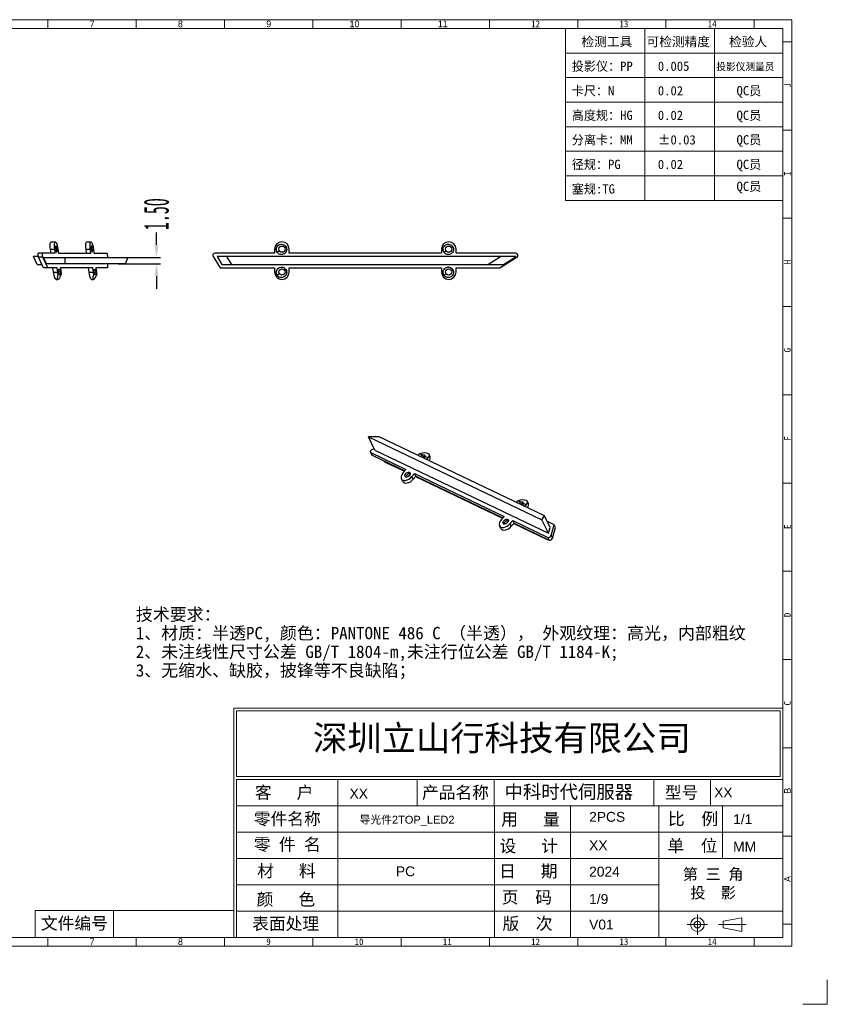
# Model space of a CAD drawing. Header units: millimetres. Extents: x 4077 to 4426, y 2271 to 2519.
# Tile 2 of 2: x 4233 to 4426, y 2271 to 2508. Entities that reach past the tile are written whole.
import ezdxf

# ---------------------------------------------------------------- set-up
doc = ezdxf.new("R2010")
doc.units = ezdxf.units.MM
doc.linetypes.add('CENTERLINE', pattern=[30, 12, -1.5, 3, -1.5, 12])
doc.linetypes.add('SLD-实线', pattern=[0])
for name, color, linetype in [('35002034-01_DXF_TEXT', 7, 'Continuous'), ('FRAME', 4, 'Continuous'), ('蓝色线', 5, 'SLD-实线')]:
    doc.layers.add(name, color=color, linetype=linetype)
doc.layers.add('框', color=1, linetype='CENTERLINE', lineweight=5)
doc.styles.add('s', font='txt')
doc.styles.add('SIMPLEX', font='SIMPLEX.shx', dxfattribs={"height": 3.5})
doc.styles.add('SLDTEXTSTYLE1', font='TXT', dxfattribs={"width": 0.469})
doc.styles.add('SLDTEXTSTYLE6', font='TXT', dxfattribs={"width": 0.7, "bigfont": 'bigfont'})
doc.styles.add('SLDTEXTSTYLE7', font='TXT', dxfattribs={"width": 0.7})
doc.styles.get("Standard").update_dxf_attribs({"font": 'arial.ttf'})
doc.styles.add('STYLE3', font='swissi.ttf', dxfattribs={"height": 3})
doc.dimstyles.new('副本 SLDDIMSTYLE1', dxfattribs={"dimtxt": 6, "dimasz": 3, "dimexe": 1, "dimexo": 1, "dimgap": 0.875, "dimtad": 0, "dimrnd": 1e-09, "dimzin": 4, "dimdsep": 46, "dimtxsty": 'SLDTEXTSTYLE1', "dimcen": 0.09, "dimclrd": 4, "dimclre": 4, "dimclrt": 6, "dimadec": 0, "dimazin": 0, "dimtfac": 1, "dimtofl": 0, "dimtmove": 0, "dimatfit": 3, "dimfxl": 0, "dimtolj": 1, "dimtzin": 12, "dimarcsym": 0})

# ---------------------------------------------------------------- blocks, each defined once
blk = doc.blocks.new('SW_TABLEANNOTATION_0')
at = {"layer": '蓝色线', "color": 0}
for p, q in [((0, 0), (0, -12.39)), ((95.59, 0), (0, 0)), ((95.59, -12.39), (95.59, 0)), ((0, -4.13), (95.59, -4.13)), ((11.95, -4.13), (11.95, -12.39)), ((21.18, -4.13), (21.18, -12.39)), ((30.4, -4.13), (30.4, -12.39)), ((39.63, -4.13), (39.63, -12.39)), ((51.58, -4.13), (51.58, -12.39)), ((64.89, -4.13), (64.89, -12.39)), ((79.56, -4.13), (79.56, -12.39)), ((0, -8.26), (95.59, -8.26)), ((0, -12.39), (95.59, -12.39))]:
    blk.add_line(p, q, dxfattribs=at)
at = {"layer": '蓝色线', "color": 0, "attachment_point": 1}
for s, insert, char_height, style in [('\\M+196A2\\M+1928D线\\M+190AB\\M+18EDA\\M+190A1\\M+18CF6\\M+18DB7\\M+19776\\M+18B81\\M+18169GB T1804-2000\\M+1816A', (30.32, -0.93), 2.11667, 'SLDTEXTSTYLE6'), ('\\M+18AEE\\M+1967B\\M+18EDA\\M+190A1', (2.2, -5.06), 2.1167, 'SLDTEXTSTYLE6'), ('0.5-3', (14.2, -5.06), 2.117, 'SLDTEXTSTYLE7'), ('\\M+181843-6', (23.43, -5.06), 2.1167, 'SLDTEXTSTYLE6'), ('\\M+181846-30', (32.18, -5.06), 2.1167, 'SLDTEXTSTYLE6'), ('\\M+1818430-120', (41.82, -5.06), 2.1167, 'SLDTEXTSTYLE6'), ('\\M+18184120-400', (53.98, -5.06), 2.1167, 'SLDTEXTSTYLE6'), ('\\M+18184400-1000', (67.5, -5.06), 2.1167, 'SLDTEXTSTYLE6'), ('\\M+181841000-2000', (82.38, -5.06), 2.1167, 'SLDTEXTSTYLE6'), ('\\M+18CF6\\M+18DB7', (4.09, -9.19), 2.1167, 'SLDTEXTSTYLE6'), ('\\M+5A1C00.05', (13.73, -9.19), 2.1167, 'SLDTEXTSTYLE7'), ('\\M+5A1C00.05', (22.95, -9.19), 2.1167, 'SLDTEXTSTYLE7'), ('\\M+5A1C00.1', (32.65, -9.19), 2.1167, 'SLDTEXTSTYLE7'), ('\\M+5A1C00.15', (42.77, -9.19), 2.1167, 'SLDTEXTSTYLE7'), ('\\M+5A1C00.2', (55.87, -9.19), 2.1167, 'SLDTEXTSTYLE7'), ('\\M+5A1C00.3', (69.86, -9.19), 2.1167, 'SLDTEXTSTYLE7'), ('\\M+5A1C00.5', (85.21, -9.19), 2.1167, 'SLDTEXTSTYLE7')]:
    blk.add_mtext(s, dxfattribs=dict(at, insert=insert, char_height=char_height, style=style))
blk = doc.blocks.new('*D166')
at = {"color": 4, "lineweight": -2}
for p, q in [((4265.51, 2453.57), (4265.51, 2456.57)), ((4256.3, 2450.57), (4266.51, 2450.57)), ((4256.3, 2449.07), (4266.51, 2449.07)), ((4265.51, 2446.07), (4265.51, 2443.07))]:
    blk.add_line(p, q, dxfattribs=at)
at = {"color": 4}
for points in [[(4265.01, 2453.57), (4266.01, 2453.57), (4265.51, 2450.57)], [(4265.01, 2446.07), (4266.01, 2446.07), (4265.51, 2449.07)]]:
    blk.add_solid(points, dxfattribs=at)
at = {"layer": 'Defpoints', "color": 0}
for p in [(4255.3, 2450.57), (4265.51, 2450.57), (4255.3, 2449.07)]:
    blk.add_point(p, dxfattribs=at)
at = {"color": 6, "insert": (4265.51, 2460.96), "char_height": 6, "attachment_point": 5, "rotation": 90, "style": 'SLDTEXTSTYLE1'}
blk.add_mtext('\\A1;1.50', dxfattribs=at)

msp = doc.modelspace()

# ---------------------------------------------------------------- linework, layer by layer
at = {"color": 7, "linetype": 'Continuous'}
for p, q in [((4240.243, 2454.321), (4241.274, 2454.321)), ((4248.769, 2454.321), (4249.8, 2454.321)), ((4241.266, 2451.571), (4237.178, 2451.571)), ((4240.102, 2452.571), (4241.133, 2452.571)), ((4240.235, 2451.571), (4240.102, 2452.571)), ((4241.266, 2451.571), (4241.133, 2452.571)), ((4241.879, 2452.571), (4242.012, 2451.571)), ((4242.012, 2451.571), (4249.793, 2451.571)), ((4248.762, 2451.571), (4248.629, 2452.571)), ((4248.629, 2452.571), (4249.66, 2452.571)), ((4249.793, 2451.571), (4249.66, 2452.571)), ((4250.406, 2452.571), (4250.539, 2451.571)), ((4250.539, 2451.571), (4253.596, 2451.571)), ((4293.845, 2451.571), (4279.503, 2451.571)), ((4293.845, 2452.571), (4293.845, 2451.571)), ((4294.958, 2452.174), (4294.43, 2451.845)), ((4296.231, 2452.967), (4296.552, 2453.167)), ((4297.345, 2451.571), (4297.345, 2452.571)), ((4333.845, 2451.571), (4297.345, 2451.571)), ((4333.845, 2452.571), (4333.845, 2451.571)), ((4334.958, 2452.174), (4334.43, 2451.845)), ((4336.231, 2452.967), (4336.552, 2453.167)), ((4337.345, 2451.571), (4337.345, 2452.571)), ((4351.686, 2451.571), (4337.345, 2451.571)), ((4237.199, 2450.771), (4236.01, 2450.771)), ((4236.912, 2448.871), (4236.01, 2450.771)), ((4238.275, 2450.646), (4237.244, 2450.646)), ((4238.467, 2448.071), (4237.244, 2450.646)), ((4239.498, 2448.071), (4238.275, 2450.646)), ((4238.472, 2450.571), (4258.692, 2450.571)), ((4239.185, 2449.071), (4238.472, 2450.571)), ((4243.628, 2449.071), (4243.628, 2450.571)), ((4253.788, 2450.806), (4253.788, 2450.571)), ((4258.692, 2450.571), (4257.98, 2449.071)), ((4279.079, 2450.806), (4280.784, 2448.071)), ((4351.772, 2450.771), (4280.043, 2450.771)), ((4280.043, 2450.771), (4281.228, 2448.871)), ((4282.329, 2450.771), (4283.513, 2448.871)), ((4344.942, 2448.871), (4347.991, 2450.771)), ((4347.818, 2448.071), (4351.951, 2450.646)), ((4348.723, 2448.871), (4351.772, 2450.771)), ((4236.912, 2448.871), (4238.088, 2448.871)), ((4241.731, 2448.071), (4238.467, 2448.071)), ((4257.98, 2449.071), (4239.185, 2449.071)), ((4240.833, 2447.071), (4240.7, 2448.071)), ((4240.833, 2447.071), (4241.864, 2447.071)), ((4241.864, 2447.071), (4241.731, 2448.071)), ((4250.258, 2448.071), (4242.477, 2448.071)), ((4242.477, 2448.071), (4242.61, 2447.071)), ((4249.359, 2447.071), (4249.227, 2448.071)), ((4249.359, 2447.071), (4250.391, 2447.071)), ((4250.391, 2447.071), (4250.258, 2448.071)), ((4251.004, 2448.071), (4251.137, 2447.071)), ((4253.788, 2448.071), (4251.004, 2448.071)), ((4253.788, 2449.071), (4253.788, 2448.071)), ((4280.784, 2448.071), (4293.845, 2448.071)), ((4281.228, 2448.871), (4348.723, 2448.871)), ((4293.845, 2448.071), (4293.845, 2447.071)), ((4296.231, 2447.467), (4296.552, 2447.667)), ((4297.345, 2448.071), (4333.845, 2448.071)), ((4297.345, 2447.071), (4297.345, 2448.071)), ((4333.845, 2448.071), (4333.845, 2447.071)), ((4336.231, 2447.467), (4336.552, 2447.667)), ((4337.345, 2447.071), (4337.345, 2448.071)), ((4337.345, 2448.071), (4347.818, 2448.071)), ((4241.438, 2445.321), (4241.897, 2445.321)), ((4242.199, 2446.526), (4241.955, 2446.526)), ((4242.664, 2446.526), (4242.419, 2446.526)), ((4249.965, 2445.321), (4250.424, 2445.321)), ((4250.726, 2446.526), (4250.481, 2446.526)), ((4251.19, 2446.526), (4250.946, 2446.526)), ((4294.958, 2446.674), (4294.43, 2446.345)), ((4334.958, 2446.674), (4334.43, 2446.345)), ((4317.907, 2404.348), (4316.335, 2407.552)), ((4316.335, 2407.552), (4357.932, 2387.637)), ((4318.947, 2407.552), (4316.335, 2407.552)), ((4358.577, 2388.579), (4318.947, 2407.552)), ((4317.774, 2404.618), (4317.341, 2404.538)), ((4317.907, 2404.348), (4359.505, 2384.432)), ((4316.856, 2403.754), (4317.118, 2403.221)), ((4316.894, 2403.773), (4317.209, 2403.132)), ((4316.894, 2403.773), (4325.336, 2399.731)), ((4317.209, 2403.132), (4325.034, 2399.386)), ((4329.352, 2403.154), (4328.677, 2403.477)), ((4329.959, 2402.863), (4329.947, 2402.987)), ((4330.635, 2402.54), (4329.959, 2402.863)), ((4331.075, 2402.957), (4330.914, 2403.287)), ((4320.148, 2401.725), (4320.535, 2401.407)), ((4320.535, 2401.407), (4324.952, 2399.292)), ((4325.336, 2399.731), (4324.684, 2398.984)), ((4324.568, 2396.853), (4324.254, 2397.494)), ((4326.109, 2398.738), (4326.354, 2398.621)), ((4326.744, 2397.998), (4327.396, 2398.745)), ((4327.059, 2397.357), (4326.744, 2397.998)), ((4327.059, 2397.357), (4327.711, 2398.104)), ((4327.711, 2398.104), (4327.396, 2398.745)), ((4327.396, 2398.745), (4348.881, 2388.459)), ((4327.629, 2398.01), (4348.497, 2388.019)), ((4327.711, 2398.104), (4348.579, 2388.113)), ((4352.897, 2391.881), (4352.222, 2392.205)), ((4353.504, 2391.591), (4353.491, 2391.715)), ((4354.179, 2391.268), (4353.504, 2391.591)), ((4354.62, 2391.685), (4354.458, 2392.014)), ((4348.881, 2388.459), (4348.229, 2387.712)), ((4357.932, 2387.637), (4358.577, 2388.579)), ((4359.932, 2385.817), (4358.577, 2388.579)), ((4348.113, 2385.581), (4347.799, 2386.222)), ((4349.654, 2387.465), (4349.898, 2387.348)), ((4350.289, 2386.725), (4350.941, 2387.473)), ((4350.603, 2386.084), (4350.289, 2386.725)), ((4350.603, 2386.084), (4351.256, 2386.832)), ((4350.941, 2387.473), (4359.383, 2383.431)), ((4351.256, 2386.832), (4350.941, 2387.473)), ((4351.174, 2386.738), (4359.184, 2382.903)), ((4351.256, 2386.832), (4359.697, 2382.79)), ((4359.505, 2384.432), (4357.932, 2387.637)), ((4360.911, 2386.408), (4359.253, 2387.202)), ((4359.505, 2384.432), (4359.932, 2385.817)), ((4360.131, 2383.883), (4360.911, 2386.408)), ((4360.445, 2383.242), (4361.226, 2385.767)), ((4361.226, 2385.767), (4360.911, 2386.408)), ((4359.383, 2383.431), (4359.697, 2382.79)), ((4360.131, 2383.883), (4360.445, 2383.242)), ((4359.184, 2382.903), (4359.287, 2382.986))]:
    msp.add_line(p, q, dxfattribs=at)
for centre in [(4295.595, 2452.571), (4335.595, 2452.571), (4295.595, 2447.071), (4335.595, 2447.071)]:
    msp.add_circle(centre, 0.75, dxfattribs=at)
for centre, radius, start, end in [((4295.595, 2452.571), 1.75, 0, 180), ((4335.595, 2452.571), 1.75, 0, 180), ((4279.503, 2451.071), 0.5, 90, 211.93258), ((4351.686, 2451.071), 0.5, 301.93258, 90), ((4295.595, 2447.071), 1.75, 180, 0), ((4335.595, 2447.071), 1.75, 180, 0), ((4325.884, 2397.784), 0.637, 162.48596, 167.57393), ((4349.428, 2386.511), 0.637, 162.48596, 167.57393)]:
    msp.add_arc(centre, radius, start, end, dxfattribs=at)
at = {"color": 7, "linetype": 'Continuous', "extrusion": (0, 0, -1)}
for centre, major_axis, ratio, start_param, end_param in [((4240.475, 2452.571), (-0.243, 1.749), 0.2093001, -1.5416999, 0.0290966), ((4241.506, 2452.571), (-0.243, 1.749), 0.2093001, 4.7414854, 7.8830781), ((4249.002, 2452.571), (-0.243, 1.749), 0.2093001, -1.5416999, 0.0290966), ((4250.033, 2452.571), (-0.243, 1.749), 0.2093001, 4.7414854, 7.8830781), ((4237.244, 2451.071), (-0.069, 0.5), 0.2093001, -2.5551676, 0.0290964), ((4238.275, 2451.071), (-0.069, 0.5), 0.2093001, -2.5551676, 0.0290964), ((4253.662, 2451.071), (-0.069, 0.5), 0.2093001, 0.0290964, 2.1572214), ((4241.206, 2447.071), (-0.243, 1.749), 0.2093001, -3.1124961, -1.5416999), ((4242.237, 2447.071), (-0.243, 1.749), 0.2093001, -1.8582979, -1.5416999), ((4242.237, 2447.071), (-0.104, 0.75), 0.2093001, -2.3548409, 2.4130338), ((4242.237, 2447.071), (-0.243, 1.749), 0.2093001, -4.6832926, -4.3666946), ((4249.733, 2447.071), (-0.243, 1.749), 0.2093001, -3.1124961, -1.5416999), ((4250.764, 2447.071), (-0.243, 1.749), 0.2093001, -1.8582979, -1.5416999), ((4250.764, 2447.071), (-0.104, 0.75), 0.2093001, -2.3548409, 2.4130338), ((4250.764, 2447.071), (-0.243, 1.749), 0.2093001, -4.6832926, -4.3666946), ((4242.496, 2447.071), (0.622, 1.746), 0.1900009, 1.8197678, 4.3281645), ((4242.496, 2447.071), (0.267, 0.748), 0.1900009, 2.3163108, 3.8316215), ((4251.022, 2447.071), (0.622, 1.746), 0.1900009, 1.8197678, 4.3281645), ((4251.022, 2447.071), (0.267, 0.748), 0.1900009, 2.3163108, 3.8316215)]:
    msp.add_ellipse(centre, major_axis=major_axis, ratio=ratio, start_param=start_param, end_param=end_param, dxfattribs=at)
for centre in [(4241.506, 2452.571), (4250.033, 2452.571)]:
    msp.add_ellipse(centre, major_axis=(-0.104, 0.75), ratio=0.2093001, dxfattribs=at)
at = {"color": 7, "linetype": 'Continuous'}
for centre, major_axis, ratio, start_param, end_param in [((4317.22, 2404.147), (0.394, 0.321), 0.6036564, 7.1183565, 9.7026205), ((4317.535, 2403.506), (0.394, 0.321), 0.6036564, 3.0032525, 3.4194352), ((4329.301, 2402.601), (1.38, 1.122), 0.6036564, 1.5320409, 1.8486389), ((4329.222, 2402.762), (1.721, 0.447), 0.4754695, 5.5421974, 8.0505942), ((4329.301, 2402.601), (0.591, 0.481), 0.6036564, 1.0354979, 1.8564181), ((4329.222, 2402.762), (0.737, 0.192), 0.4754695, 6.3802149, 7.5540511), ((4329.301, 2402.601), (0.591, 0.481), 0.6036564, 4.982173, 5.8033726), ((4329.301, 2402.601), (1.38, 1.122), 0.6036564, -1.2929537, -0.9763558), ((4329.615, 2401.961), (1.38, 1.122), 0.6036564, -1.0282019, -0.1383403), ((4325.714, 2398.491), (1.38, 1.122), 0.6036564, 8.1318242, 11.2734169), ((4326.029, 2397.85), (1.38, 1.122), 0.6036564, 3.0032524, 4.9902316), ((4352.845, 2391.329), (1.38, 1.122), 0.6036564, 1.5320409, 1.8486389), ((4352.766, 2391.49), (1.721, 0.447), 0.4754695, 5.5421974, 8.0505942), ((4352.845, 2391.329), (0.591, 0.481), 0.6036564, 1.0354979, 1.8564181), ((4352.766, 2391.49), (0.737, 0.192), 0.4754695, 6.3802149, 7.5540511), ((4352.845, 2391.329), (0.591, 0.481), 0.6036564, 4.982173, 5.8033726), ((4352.845, 2391.329), (1.38, 1.122), 0.6036564, -1.2929537, -0.9763558), ((4353.16, 2390.688), (1.38, 1.122), 0.6036564, -1.0282019, -0.1383403), ((4349.259, 2387.218), (1.38, 1.122), 0.6036564, 8.1318242, 11.2734169), ((4349.573, 2386.578), (1.38, 1.122), 0.6036564, 3.0032524, 4.9902316), ((4359.709, 2383.805), (0.394, 0.321), 0.6036564, -2.8637501, -0.7356251), ((4360.023, 2383.164), (0.394, 0.321), 0.6036564, -2.8637501, -0.7356251)]:
    msp.add_ellipse(centre, major_axis=major_axis, ratio=ratio, start_param=start_param, end_param=end_param, dxfattribs=at)
for centre in [(4325.714, 2398.491), (4349.259, 2387.218)]:
    msp.add_ellipse(centre, major_axis=(0.591, 0.481), ratio=0.6036564, dxfattribs=at)
for points, knots in [([(4294.43, 2451.845), (4294.345, 2451.98), (4294.229, 2452.29), (4294.239, 2452.786), (4294.444, 2453.248), (4294.815, 2453.597), (4295.292, 2453.774), (4295.797, 2453.752), (4296.245, 2453.541), (4296.47, 2453.302), (4296.552, 2453.167)], [0, 0, 0, 0, 0.1225083, 0.2469717, 0.3731951, 0.5006948, 0.6282742, 0.7543517, 0.8792003, 1, 1, 1, 1]), ([(4296.552, 2453.167), (4296.637, 2453.033), (4296.754, 2452.723), (4296.743, 2452.226), (4296.539, 2451.764), (4296.168, 2451.415), (4295.69, 2451.238), (4295.185, 2451.26), (4294.737, 2451.471), (4294.512, 2451.711), (4294.43, 2451.845)], [0, 0, 0, 0, 0.1225083, 0.2469717, 0.3731951, 0.5006948, 0.6282742, 0.7543517, 0.8792003, 1, 1, 1, 1]), ([(4334.43, 2451.845), (4334.345, 2451.98), (4334.229, 2452.29), (4334.239, 2452.786), (4334.444, 2453.248), (4334.815, 2453.597), (4335.292, 2453.774), (4335.797, 2453.752), (4336.245, 2453.541), (4336.47, 2453.302), (4336.552, 2453.167)], [0, 0, 0, 0, 0.1225083, 0.2469717, 0.3731951, 0.5006948, 0.6282742, 0.7543517, 0.8792003, 1, 1, 1, 1]), ([(4336.552, 2453.167), (4336.637, 2453.033), (4336.754, 2452.723), (4336.743, 2452.226), (4336.539, 2451.764), (4336.168, 2451.415), (4335.69, 2451.238), (4335.185, 2451.26), (4334.737, 2451.471), (4334.512, 2451.711), (4334.43, 2451.845)], [0, 0, 0, 0, 0.1225083, 0.2469717, 0.3731951, 0.5006948, 0.6282742, 0.7543517, 0.8792003, 1, 1, 1, 1]), ([(4294.43, 2446.345), (4294.345, 2446.48), (4294.229, 2446.79), (4294.239, 2447.286), (4294.444, 2447.748), (4294.815, 2448.097), (4295.292, 2448.274), (4295.797, 2448.252), (4296.245, 2448.041), (4296.47, 2447.802), (4296.552, 2447.667)], [0, 0, 0, 0, 0.1225083, 0.2469717, 0.3731951, 0.5006948, 0.6282742, 0.7543517, 0.8792003, 1, 1, 1, 1]), ([(4296.552, 2447.667), (4296.637, 2447.533), (4296.754, 2447.223), (4296.743, 2446.726), (4296.539, 2446.264), (4296.168, 2445.915), (4295.69, 2445.738), (4295.185, 2445.76), (4294.737, 2445.971), (4294.512, 2446.211), (4294.43, 2446.345)], [0, 0, 0, 0, 0.1225083, 0.2469717, 0.3731951, 0.5006948, 0.6282742, 0.7543517, 0.8792003, 1, 1, 1, 1]), ([(4334.43, 2446.345), (4334.345, 2446.48), (4334.229, 2446.79), (4334.239, 2447.286), (4334.444, 2447.748), (4334.815, 2448.097), (4335.292, 2448.274), (4335.797, 2448.252), (4336.245, 2448.041), (4336.47, 2447.802), (4336.552, 2447.667)], [0, 0, 0, 0, 0.1225083, 0.2469717, 0.3731951, 0.5006948, 0.6282742, 0.7543517, 0.8792003, 1, 1, 1, 1]), ([(4336.552, 2447.667), (4336.637, 2447.533), (4336.754, 2447.223), (4336.743, 2446.726), (4336.539, 2446.264), (4336.168, 2445.915), (4335.69, 2445.738), (4335.185, 2445.76), (4334.737, 2445.971), (4334.512, 2446.211), (4334.43, 2446.345)], [0, 0, 0, 0, 0.1225083, 0.2469717, 0.3731951, 0.5006948, 0.6282742, 0.7543517, 0.8792003, 1, 1, 1, 1]), ([(4329.238, 2402.627), (4329.314, 2402.694), (4329.465, 2402.803), (4329.64, 2402.874), (4329.723, 2402.89)], [0, 0, 0, 0, 0.5416452, 1, 1, 1, 1]), ([(4329.277, 2402.608), (4329.317, 2402.64), (4329.481, 2402.756), (4329.661, 2402.85), (4329.802, 2402.899)], [0, 0, 0, 0, 0.2561485, 1, 1, 1, 1]), ([(4329.723, 2402.89), (4329.737, 2402.893), (4329.787, 2402.901), (4329.838, 2402.902), (4329.875, 2402.896)], [0, 0, 0, 0, 0.2689966, 1, 1, 1, 1]), ([(4329.875, 2402.896), (4329.883, 2402.894), (4329.913, 2402.888), (4329.943, 2402.878), (4329.963, 2402.867)], [0, 0, 0, 0, 0.2609508, 1, 1, 1, 1]), ([(4325.276, 2397.975), (4325.284, 2398.002), (4325.326, 2398.114), (4325.389, 2398.218), (4325.445, 2398.292)], [0, 0, 0, 0, 0.2314255, 1, 1, 1, 1]), ([(4325.445, 2398.292), (4325.537, 2398.417), (4325.745, 2398.619), (4326.008, 2398.755), (4326.137, 2398.78)], [0, 0, 0, 0, 0.5432901, 1, 1, 1, 1]), ([(4325.452, 2398.283), (4325.505, 2398.339), (4325.729, 2398.549), (4325.999, 2398.712), (4326.216, 2398.789)], [0, 0, 0, 0, 0.2523081, 1, 1, 1, 1]), ([(4326.137, 2398.78), (4326.15, 2398.783), (4326.2, 2398.79), (4326.252, 2398.791), (4326.289, 2398.785)], [0, 0, 0, 0, 0.2689966, 1, 1, 1, 1]), ([(4326.289, 2398.785), (4326.296, 2398.784), (4326.325, 2398.778), (4326.353, 2398.768), (4326.373, 2398.758)], [0, 0, 0, 0, 0.2604961, 1, 1, 1, 1]), ([(4352.783, 2391.355), (4352.858, 2391.421), (4353.01, 2391.53), (4353.185, 2391.602), (4353.268, 2391.618)], [0, 0, 0, 0, 0.5416452, 1, 1, 1, 1]), ([(4352.821, 2391.336), (4352.862, 2391.367), (4353.025, 2391.484), (4353.206, 2391.577), (4353.347, 2391.627)], [0, 0, 0, 0, 0.2561485, 1, 1, 1, 1]), ([(4353.268, 2391.618), (4353.281, 2391.621), (4353.332, 2391.629), (4353.383, 2391.629), (4353.42, 2391.623)], [0, 0, 0, 0, 0.2689966, 1, 1, 1, 1]), ([(4353.42, 2391.623), (4353.428, 2391.622), (4353.458, 2391.616), (4353.488, 2391.605), (4353.508, 2391.594)], [0, 0, 0, 0, 0.2609508, 1, 1, 1, 1]), ([(4348.821, 2386.703), (4348.829, 2386.729), (4348.871, 2386.842), (4348.934, 2386.946), (4348.989, 2387.02)], [0, 0, 0, 0, 0.2314255, 1, 1, 1, 1]), ([(4348.989, 2387.02), (4349.082, 2387.144), (4349.29, 2387.347), (4349.553, 2387.483), (4349.682, 2387.507)], [0, 0, 0, 0, 0.5432901, 1, 1, 1, 1]), ([(4348.996, 2387.01), (4349.05, 2387.067), (4349.274, 2387.277), (4349.544, 2387.44), (4349.76, 2387.516)], [0, 0, 0, 0, 0.2523081, 1, 1, 1, 1]), ([(4349.682, 2387.507), (4349.695, 2387.51), (4349.745, 2387.518), (4349.797, 2387.519), (4349.834, 2387.513)], [0, 0, 0, 0, 0.2689966, 1, 1, 1, 1]), ([(4349.834, 2387.513), (4349.841, 2387.512), (4349.87, 2387.506), (4349.898, 2387.496), (4349.917, 2387.486)], [0, 0, 0, 0, 0.2604961, 1, 1, 1, 1])]:
    msp.add_open_spline(points, degree=3, knots=knots, dxfattribs=at)
at = {"layer": '框', "color": 1, "linetype": 'Continuous', "lineweight": 15}
for p, q in [((4239.507, 2505.493), (4239.507, 2507.61)), ((4260.676, 2505.493), (4260.676, 2507.61)), ((4281.844, 2505.493), (4281.844, 2507.61)), ((4303.013, 2505.493), (4303.013, 2507.61)), ((4324.182, 2505.493), (4324.182, 2507.61)), ((4345.351, 2505.493), (4345.351, 2507.61)), ((4345.351, 2505.493), (4345.351, 2507.61)), ((4366.519, 2505.493), (4366.519, 2507.61)), ((4387.688, 2505.493), (4387.688, 2507.61)), ((4408.857, 2505.493), (4408.857, 2507.61)), ((4303.571, 2505.493), (4415.737, 2505.493)), ((4363.626, 2505.493), (4363.626, 2464.278)), ((4382.605, 2505.493), (4382.605, 2464.278)), ((4399.315, 2505.493), (4399.315, 2464.278)), ((4415.737, 2505.493), (4415.737, 2464.278)), ((4417.854, 2502.318), (4415.737, 2502.318)), ((4363.626, 2499.605), (4415.737, 2499.605)), ((4363.626, 2493.717), (4415.737, 2493.717)), ((4363.626, 2487.829), (4415.737, 2487.829)), ((4363.626, 2481.941), (4415.737, 2481.941)), ((4417.854, 2481.149), (4415.737, 2481.149)), ((4363.626, 2476.054), (4415.737, 2476.054)), ((4363.626, 2470.166), (4415.737, 2470.166)), ((4363.626, 2464.278), (4415.737, 2464.278)), ((4417.854, 2459.98), (4415.737, 2459.98)), ((4417.854, 2438.812), (4415.737, 2438.812)), ((4417.854, 2417.643), (4415.737, 2417.643)), ((4417.854, 2396.474), (4415.737, 2396.474)), ((4417.854, 2375.305), (4415.737, 2375.305)), ((4417.854, 2354.137), (4415.737, 2354.137)), ((4284.05, 2342.503), (4415.737, 2342.503)), ((4284.05, 2342.503), (4284.05, 2287.455)), ((4284.743, 2341.81), (4415.044, 2341.81)), ((4284.743, 2341.81), (4284.743, 2326.077)), ((4415.044, 2341.81), (4415.044, 2326.077)), ((4417.854, 2332.968), (4415.737, 2332.968)), ((4284.743, 2326.077), (4415.044, 2326.077)), ((4284.743, 2325.384), (4415.737, 2325.384)), ((4284.743, 2325.384), (4284.743, 2287.455)), ((4309.001, 2325.384), (4309.001, 2287.455)), ((4328.039, 2325.384), (4328.039, 2319.06)), ((4346.479, 2319.06), (4346.479, 2325.384)), ((4384.798, 2319.06), (4384.798, 2325.384)), ((4398.349, 2325.384), (4398.349, 2319.255)), ((4284.743, 2319.06), (4415.737, 2319.06)), ((4346.556, 2319.06), (4346.556, 2287.455)), ((4364.769, 2319.06), (4364.769, 2287.455)), ((4386.009, 2319.06), (4386.009, 2287.455)), ((4401.249, 2306.347), (4401.249, 2318.996)), ((4284.743, 2312.735), (4415.737, 2312.735)), ((4417.854, 2311.799), (4415.737, 2311.799)), ((4284.743, 2306.411), (4415.737, 2306.411)), ((4284.743, 2300.087), (4386.009, 2300.087)), ((4255.255, 2293.926), (4255.255, 2287.455)), ((4284.743, 2293.762), (4415.737, 2293.762)), ((4395.229, 2288.11), (4395.229, 2293.008)), ((4401.372, 2291.376), (4405.881, 2292.192)), ((4401.372, 2291.376), (4401.372, 2289.743)), ((4405.881, 2292.192), (4405.881, 2288.927)), ((4392.78, 2290.559), (4397.678, 2290.559)), ((4400.26, 2290.559), (4406.949, 2290.559)), ((4401.372, 2289.743), (4405.881, 2288.927)), ((4417.854, 2290.63), (4415.737, 2290.63)), ((4239.507, 2285.338), (4239.507, 2287.455)), ((4260.676, 2285.338), (4260.676, 2287.455)), ((4281.844, 2285.338), (4281.844, 2287.455)), ((4303.013, 2285.338), (4303.013, 2287.455)), ((4324.182, 2285.338), (4324.182, 2287.455)), ((4345.351, 2285.338), (4345.351, 2287.455)), ((4366.519, 2285.338), (4366.519, 2287.455)), ((4387.688, 2285.338), (4387.688, 2287.455)), ((4408.857, 2285.338), (4408.857, 2287.455))]:
    msp.add_line(p, q, dxfattribs=at)
for points in [[(4103.498, 2285.338), (4417.854, 2285.338), (4417.854, 2507.61), (4103.498, 2507.61)], [(4105.615, 2287.455), (4415.737, 2287.455), (4415.737, 2505.493), (4105.615, 2505.493)], [(4236.439, 2287.455), (4284.05, 2287.455), (4284.05, 2293.926), (4236.439, 2293.926)]]:
    msp.add_lwpolyline(points, close=True, dxfattribs=at)
msp.add_lwpolyline([(4420.478, 2271.429), (4426.366, 2271.429), (4426.366, 2277.317)], dxfattribs=at)
for radius in [1.633, 0.816]:
    msp.add_circle((4395.229, 2290.559), radius, dxfattribs=at)

# ---------------------------------------------------------------- block references
at = {"layer": '蓝色线', "xscale": 1.058437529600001, "yscale": 1.058437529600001, "zscale": 1.058437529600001}
msp.add_blockref('SW_TABLEANNOTATION_0', (4105.615, 2505.493), dxfattribs=at)

# ---------------------------------------------------------------- texts
at = {"layer": '35002034-01_DXF_TEXT', "color": 2, "linetype": 'Continuous', "insert": (4260.568, 2366.435), "char_height": 2.98076, "width": 150.62353, "attachment_point": 1, "line_spacing_factor": 0.9}
msp.add_mtext('{\\fSimSun|b0|i0|c134|p2;技术要求：\\P1、材质：半透PC, 颜色：PANTONE 486 C （半透）， 外观纹理：高光，内部粗纹\\P2、未注线性尺寸公差 GB/T 1804-m,未注行位公差 GB/T 1184-K;\\P3、无缩水、缺胶，披锋等不良缺陷；}', dxfattribs=at)
at = {"layer": 'FRAME', "color": 3, "lineweight": 0, "style": 'STYLE3'}
for tag, p, s, height in [('中科时代伺服器', (4348.975, 2320.773), 'XXXX', 3.2287), ('XX', (4311.819, 2320.792), 'XX', 2.3677), ('XX', (4399.235, 2321.065), '项目名称', 2.3677), ('2PCS', (4369.263, 2315.21), '', 2.368), ('1/1', (4403.792, 2314.657), '', 2.368), ('导光件2TOP_LED2', (4314.233, 2314.761), '1*1', 1.8942), ('XX', (4369.263, 2308.375), '', 2.368), ('MM', (4403.792, 2308.055), 'MM', 2.3677), ('PC', (4322.925, 2302.139), '', 2.368), ('2024', (4369.263, 2302.064), '', 2.368), ('1/9', (4369.263, 2295.495), '1', 2.368), ('V01', (4369.263, 2289.377), 'A/01', 2.3677)]:
    msp.add_attdef(tag, p, s, height=height, dxfattribs=at)
at = {"layer": '框', "color": 1, "linetype": 'Continuous', "lineweight": 15}
for s, insert, char_height, width, attachment_point in [('{\\fﾷￂￋￎ_GB2312|b0|i0|c134|p49;7}', (4249.501, 2507.394), 1.58766, 0.81955, 1), ('{\\fﾷￂￋￎ_GB2312|b0|i0|c134|p49;8}', (4270.67, 2507.394), 1.58766, 0.81955, 1), ('{\\fU+FFB7ￂￋￎ_GB|b0|i0|c134|p49;9}', (4293.019, 2507.394), 1.58766, 0.81955, 3), ('{\\fU+FFB7ￂￋￎ_GB|b0|i0|c134|p49;10}', (4314.188, 2507.394), 1.58766, 0.81955, 3), ('{\\fU+FFB7ￂￋￎ_GB|b0|i0|c134|p49;11}', (4335.356, 2507.394), 1.58766, 0.81955, 3), ('{\\fFangSong_GB2312|b0|i0|c134|p49;12}', (4355.345, 2507.394), 1.58766, 0.81952, 1), ('{\\fFangSong_GB2312|b0|i0|c134|p49;13}', (4376.514, 2507.394), 1.58766, 0.81955, 1), ('{\\fFangSong_GB2312|b0|i0|c134|p49;14}', (4397.682, 2507.394), 1.58766, 0.81955, 1), ('{\\fKaiTi_GB2312|b0|i0|c134|p49;检测工具}', (4367.432, 2503.459), 2.22829, 22.74707, 1), ('{\\fKaiTi_GB2312|b0|i0|c134|p49;可检测精度}', (4383.027, 2503.459), 2.22829, 22.74707, 1), ('{\\fKaiTi_GB2312|b0|i0|c134|p49;检验人}', (4402.821, 2503.459), 2.22829, 22.74707, 1), ('{\\fKaiTi_GB2312|b0|i0|c134|p49;0.005}', (4385.73, 2497.571), 2.22829, 22.74707, 1), ('{\\fKaiTi_GB2312|b0|i0|c134|p49;0.02}', (4385.73, 2491.683), 2.22829, 22.74707, 1), ('{\\fKaiTi_GB2312|b0|i0|c134|p49;0.02}', (4385.73, 2485.795), 2.22829, 22.74707, 1), ('{\\fKaiTi_GB2312|b0|i0|c134|p49;0.02}', (4385.73, 2474.019), 2.22829, 22.74707, 1), ('{\\fSimSun|b0|i0|c134|p2;深圳立山行科技有限公司}', (4303.044, 2338.308), 6.03618, 94.86072, 1), ('{\\fKaiTi_GB2312|b0|i0|c134|p49;\\H0.9645x;第 三 角\\P 投  影}', (4391.706, 2303.975), 2.77235, 16.83628, 1), ('{\\fﾷￂￋￎ_GB2312|b0|i0|c134|p49;7}', (4249.501, 2287.239), 1.58766, 0.81955, 1), ('{\\fﾷￂￋￎ_GB2312|b0|i0|c134|p49;8}', (4270.67, 2287.239), 1.58766, 0.81955, 1), ('{\\fFangSong_GB2312|b0|i0|c134|p49;9}', (4291.839, 2287.239), 1.58766, 0.81952, 1), ('{\\fFangSong_GB2312|b0|i0|c134|p49;10}', (4313.007, 2287.239), 1.58762, 0.81955, 1), ('{\\fFangSong_GB2312|b0|i0|c134|p49;11}', (4334.176, 2287.239), 1.58766, 0.81955, 1), ('{\\fFangSong_GB2312|b0|i0|c134|p49;12}', (4355.345, 2287.239), 1.58766, 0.81952, 1), ('{\\fFangSong_GB2312|b0|i0|c134|p49;13}', (4376.514, 2287.239), 1.58766, 0.81955, 1), ('{\\fFangSong_GB2312|b0|i0|c134|p49;14}', (4397.682, 2287.239), 1.58766, 0.81955, 1)]:
    msp.add_mtext(s, dxfattribs=dict(at, insert=insert, char_height=char_height, width=width, attachment_point=attachment_point))
for s, insert, char_height, width, attachment_point, style in [('投影仪：PP', (4365.102, 2497.571), 2.2283, 22.74707, 1, 's'), ('投影仪测量员', (4399.77, 2497.247), 1.7826, 18.19765, 1, 's'), ('卡尺：N', (4365.102, 2491.683), 2.2283, 22.74707, 1, 's'), ('QC员', (4404.603, 2491.683), 2.2283, 22.74707, 1, 's'), ('高度规：HG', (4365.102, 2485.795), 2.2283, 22.74707, 1, 's'), ('QC员', (4404.603, 2485.795), 2.2283, 22.74707, 1, 's'), ('分离卡：MM', (4365.102, 2479.907), 2.2283, 22.74707, 1, 's'), ('%%P0.03', (4385.73, 2479.907), 2.2283, 22.74707, 1, 's'), ('QC员', (4404.603, 2479.907), 2.2283, 22.74707, 1, 's'), ('径规：PG', (4365.102, 2474.019), 2.2283, 22.74707, 1, 's'), ('QC员', (4404.603, 2474.019), 2.2283, 22.74707, 1, 's'), ('塞规:TG', (4365.102, 2468.132), 2.2283, 22.74707, 1, 's'), ('QC员', (4404.603, 2468.745), 2.2283, 22.74707, 1, 's'), ('{\\fKaiTi_GB2312|b0|i0|c134|p49;客   户}', (4296.134, 2322.079), 2.94134, 24.34398, 5, 'SIMPLEX'), ('{\\fKaiTi_GB2312|b0|i0|c134|p49;产品名称}', (4337.204, 2322.079), 2.94134, 24.34398, 5, 'SIMPLEX'), ('{\\fKaiTi_GB2312|b0|i0|c134|p49;型号}', (4391.405, 2322.079), 2.94134, 24.34398, 5, 'SIMPLEX'), ('{\\fSimSun|b0|i0|c134|p2;零件名称}', (4296.886, 2315.755), 2.94134, 24.34398, 5, 'SIMPLEX'), ('{\\fSimSun|b0|i0|c134|p2;用   量}', (4355.197, 2315.656), 2.94134, 24.34398, 5, 'SIMPLEX'), ('{\\fKaiTi_GB2312|b0|i0|c134|p49;比  例}', (4394.177, 2315.76), 2.94134, 24.34398, 5, 'SIMPLEX'), ('{\\fSimSun|b0|i0|c134|p2;零 件 名}', (4296.886, 2309.602), 2.94134, 24.34398, 5, 'SIMPLEX'), ('{\\fSimSun|b0|i0|c134|p2;设   计}', (4354.792, 2309.229), 2.94134, 20.93634, 5, 'SIMPLEX'), ('{\\fKaiTi_GB2312|b0|i0|c134|p49;单  位 }', (4394.042, 2309.309), 2.94134, 24.34398, 5, 'SIMPLEX'), ('{\\fSimSun|b0|i0|c134|p2;材   料}', (4296.681, 2303.278), 2.94134, 24.34398, 5, 'SIMPLEX'), ('{\\fSimSun|b0|i0|c134|p2;日   期}', (4354.683, 2303.207), 2.94134, 24.34398, 5, 'SIMPLEX'), ('{\\fSimSun|b0|i0|c134|p2;颜   色}', (4296.55, 2296.437), 2.94134, 24.34398, 5, 'SIMPLEX'), ('{\\fSimSun|b0|i0|c134|p2;页\\fKaiTi_GB2312|b0|i0|c134|p49;  \\fSimSun|b0|i0|c134|p2;码}', (4354.332, 2296.953), 2.94134, 24.34398, 5, 'SIMPLEX'), ('{\\fSimSun|b0|i0|c134|p2;表面处理}', (4296.487, 2290.629), 2.94134, 24.34398, 5, 'SIMPLEX'), ('{\\fKaiTi_GB2312|b0|i0|c134|p49;版  次}', (4354.487, 2290.629), 2.94134, 24.34398, 5, 'SIMPLEX')]:
    msp.add_mtext(s, dxfattribs=dict(at, insert=insert, char_height=char_height, width=width, attachment_point=attachment_point, style=style))
at = {"layer": '框', "color": 1, "linetype": 'Continuous', "lineweight": 15, "char_height": 1.588, "width": 2.11688, "attachment_point": 1, "rotation": 90, "style": 's'}
for s, insert in [('J', (4416.012, 2491.291)), ('I', (4416.012, 2470.123)), ('H', (4416.012, 2448.954)), ('G', (4416.012, 2427.785)), ('F', (4416.012, 2406.616)), ('E', (4416.012, 2385.448)), ('D', (4416.012, 2364.279)), ('C', (4416.012, 2343.11))]:
    msp.add_mtext(s, dxfattribs=dict(at, insert=insert))
at = {"layer": '框', "color": 1, "linetype": 'Continuous', "lineweight": 15, "char_height": 1.58766, "width": 2.11688, "attachment_point": 1, "rotation": 90}
for s, insert in [('{\\f\uffbfﾬￌﾣﾤ_GB2312|b0|i0|c134|p49;B}', (4416.012, 2321.941)), ('{\\f\uffbfﾬￌﾣﾤ_GB2312|b0|i0|c134|p49;A}', (4416.012, 2300.773))]:
    msp.add_mtext(s, dxfattribs=dict(at, insert=insert))
at = {"layer": '框', "color": 1, "lineweight": 15, "insert": (4245.847, 2290.69), "char_height": 2.94396, "width": 18.81569, "attachment_point": 5, "style": 'SIMPLEX'}
msp.add_mtext('{\\fSimSun|b0|i0|c134|p54;文件编号}', dxfattribs=at)

# ---------------------------------------------------------------- dimensions: what is measured, and where the dimension line sits
dim = msp.add_linear_dim(base=(4265.513, 2450.571), p1=(4255.296, 2449.071), p2=(4255.296, 2450.571), angle=90, dimstyle='副本 SLDDIMSTYLE1')
dim.commit()
dim.dimension.update_dxf_attribs({"geometry": '*D166', "text_midpoint": (4265.513, 2460.963)})

doc.saveas('drawing.dxf')
